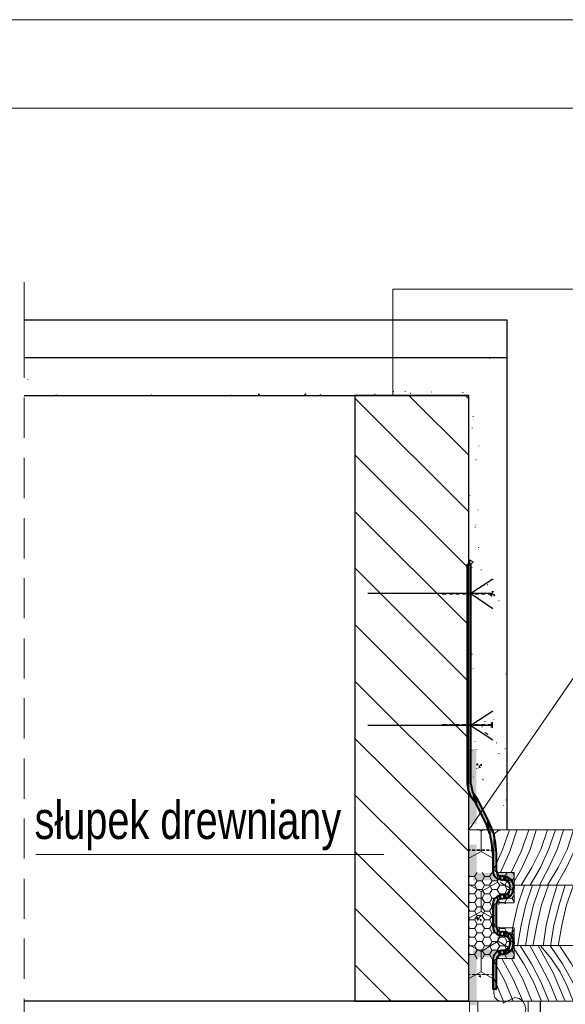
# Model space of a CAD drawing. Header units: inches. Extents: x 0 to 77643, y -44170 to 0.
# Tile 2 of 159: x 68718 to 68761, y -43951 to -43873. Entities that reach past the tile are written whole.
import ezdxf

# ---------------------------------------------------------------- set-up
doc = ezdxf.new("R2010")
doc.units = ezdxf.units.IN
doc.header["$MEASUREMENT"] = 0
doc.layers.get('0').update_dxf_attribs({"lineweight": 0})
doc.layers.add('A--tabelka rysunku', color=7, linetype='Continuous', lineweight=0)
doc.layers.add('A--tabelka-opisy uwagi', color=7, linetype='Continuous', lineweight=0)
doc.styles.add('1-50', font='arial.ttf', dxfattribs={"width": 0.75, "height": 12.5})

msp = doc.modelspace()

# ---------------------------------------------------------------- hatches: boundary and pattern name
for points in [[(68755.40116, -43917.95127), (68755.40116, -43918.16294), (68755.65516, -43918.03594)], [(68755.40116, -43918.16294), (68755.57049, -43918.28994), (68755.65516, -43918.03594)], [(68755.73982, -43917.82427), (68755.52816, -43917.82427), (68755.65516, -43918.03594)], [(68755.73982, -43918.28994), (68755.86682, -43918.1206), (68755.65516, -43918.03594)], [(68755.65516, -43928.19594), (68755.44349, -43928.2806), (68755.65516, -43928.44994)], [(68753.70782, -43928.44994), (68753.70782, -43933.6146), (68753.62316, -43933.14894)], [(68753.87716, -43928.44994), (68753.87716, -43934.08027), (68753.70782, -43933.6146)], [(68755.44349, -43928.61927), (68755.65516, -43928.70394), (68755.65516, -43928.44994)], [(68754.42749, -43931.4556), (68754.30049, -43931.62494), (68754.55449, -43931.66727)], [(68754.80849, -43931.7096), (68754.76616, -43931.49794), (68754.55449, -43931.66727)], [(68754.51216, -43931.87894), (68754.72382, -43931.8366), (68754.55449, -43931.66727)], [(68754.04649, -43933.7416), (68753.91949, -43933.14894), (68753.91949, -43934.16494)], [(68754.21582, -43933.95327), (68754.04649, -43933.7416), (68754.04649, -43934.29194)], [(68754.21582, -43933.95327), (68754.21582, -43934.5036), (68754.04649, -43934.29194)], [(68754.42749, -43934.29194), (68754.21582, -43933.95327), (68754.21582, -43934.5036)], [(68754.42749, -43934.29194), (68754.42749, -43934.92694), (68754.21582, -43934.5036)], [(68755.18949, -43935.81594), (68754.42749, -43934.29194), (68754.42749, -43934.92694)], [(68755.18949, -43935.81594), (68755.18949, -43936.45094), (68754.42749, -43934.92694)], [(68755.40116, -43936.23927), (68755.18949, -43935.81594), (68755.18949, -43936.45094)], [(68755.40116, -43936.23927), (68755.40116, -43937.00127), (68755.18949, -43936.45094)], [(68755.57049, -43936.74727), (68755.44349, -43936.36627), (68755.44349, -43937.12827)], [(68755.57049, -43936.74727), (68755.57049, -43937.84794), (68755.44349, -43937.12827)], [(68755.65516, -43936.87427), (68755.65516, -43938.60994), (68755.57049, -43937.84794)], [(68755.69749, -43937.00127), (68755.69749, -43940.2186), (68755.65516, -43940.00694)], [(68755.86682, -43937.8056), (68755.73982, -43937.1706), (68755.73982, -43940.38794)], [(68755.95149, -43938.60994), (68755.86682, -43937.8056), (68755.86682, -43940.51494)], [(68755.99382, -43940.2186), (68755.95149, -43940.00694), (68755.95149, -43940.5996)], [(68756.12082, -43940.38794), (68755.99382, -43940.2186), (68755.99382, -43940.64194)], [(68756.33249, -43940.43027), (68756.12082, -43940.38794), (68756.12082, -43940.68427)], [(68756.33249, -43940.43027), (68756.33249, -43940.7266), (68756.12082, -43940.68427)], [(68756.75582, -43940.4726), (68756.45949, -43940.43027), (68756.45949, -43940.7266)], [(68756.75582, -43940.4726), (68756.75582, -43940.81127), (68756.45949, -43940.7266)], [(68756.96749, -43940.5996), (68756.79816, -43940.4726), (68756.79816, -43940.8536)], [(68756.96749, -43940.5996), (68756.96749, -43941.02294), (68756.79816, -43940.8536)], [(68757.05216, -43940.68427), (68757.05216, -43941.31927), (68756.96749, -43941.02294)], [(68757.26382, -43940.9806), (68757.09449, -43940.68427), (68757.09449, -43941.95427)], [(68756.96749, -43941.6156), (68756.79816, -43941.78494), (68756.79816, -43942.16594)], [(68756.96749, -43941.6156), (68756.96749, -43942.03894), (68756.79816, -43942.16594)], [(68757.05216, -43941.31927), (68756.96749, -43941.6156), (68756.96749, -43942.03894)], [(68757.26382, -43940.9806), (68757.26382, -43941.65794), (68757.09449, -43941.95427)], [(68757.34849, -43941.31927), (68757.26382, -43940.9806), (68757.26382, -43941.65794)], [(68755.73982, -43942.29294), (68755.65516, -43942.6316), (68755.65516, -43944.4096)], [(68755.73982, -43942.29294), (68755.73982, -43944.7906), (68755.65516, -43944.4096)], [(68755.95149, -43942.08127), (68755.73982, -43942.29294), (68755.73982, -43944.7906)], [(68755.95149, -43942.08127), (68755.95149, -43945.00227), (68755.73982, -43944.7906)], [(68755.99382, -43942.03894), (68755.99382, -43942.41994), (68755.95149, -43942.6316)], [(68756.33249, -43941.91194), (68756.12082, -43941.9966), (68756.12082, -43942.29294)], [(68756.33249, -43941.91194), (68756.33249, -43942.20827), (68756.12082, -43942.29294)], [(68756.75582, -43941.82727), (68756.45949, -43941.91194), (68756.45949, -43942.20827)], [(68756.75582, -43941.82727), (68756.75582, -43942.16594), (68756.45949, -43942.20827)], [(68754.38516, -43943.60527), (68754.34282, -43943.81694), (68754.59682, -43943.7746)], [(68754.34282, -43943.81694), (68754.46982, -43943.98627), (68754.59682, -43943.7746)], [(68754.76616, -43943.56294), (68754.55449, -43943.5206), (68754.59682, -43943.7746)], [(68754.63916, -43944.0286), (68754.80849, -43943.9016), (68754.59682, -43943.7746)], [(68755.99382, -43944.62127), (68755.95149, -43944.4096), (68755.95149, -43945.00227)], [(68756.12082, -43944.7906), (68755.99382, -43944.62127), (68755.99382, -43945.0446)], [(68756.33249, -43944.83294), (68756.12082, -43944.7906), (68756.12082, -43945.08694)], [(68756.33249, -43944.83294), (68756.33249, -43945.12927), (68756.12082, -43945.08694)], [(68756.75582, -43944.87527), (68756.45949, -43944.83294), (68756.45949, -43945.12927)], [(68756.75582, -43944.87527), (68756.75582, -43945.21394), (68756.45949, -43945.12927)], [(68756.96749, -43945.00227), (68756.79816, -43944.87527), (68756.79816, -43945.25627)], [(68756.96749, -43945.00227), (68756.96749, -43945.4256), (68756.79816, -43945.25627)], [(68757.05216, -43945.0446), (68757.05216, -43945.72194), (68756.96749, -43945.4256)], [(68757.26382, -43945.38327), (68757.09449, -43945.08694), (68757.09449, -43946.35694)], [(68757.26382, -43945.38327), (68757.26382, -43946.0606), (68757.09449, -43946.35694)], [(68757.34849, -43945.72194), (68757.26382, -43945.38327), (68757.26382, -43946.0606)], [(68756.33249, -43946.3146), (68756.12082, -43946.39927), (68756.12082, -43946.6956)], [(68756.33249, -43946.3146), (68756.33249, -43946.61094), (68756.12082, -43946.6956)], [(68756.75582, -43946.22994), (68756.45949, -43946.3146), (68756.45949, -43946.61094)], [(68756.75582, -43946.22994), (68756.75582, -43946.5686), (68756.45949, -43946.61094)], [(68756.96749, -43946.01827), (68756.79816, -43946.1876), (68756.79816, -43946.5686)], [(68756.96749, -43946.01827), (68756.96749, -43946.4416), (68756.79816, -43946.5686)], [(68757.05216, -43945.72194), (68756.96749, -43946.01827), (68756.96749, -43946.4416)], [(68755.73982, -43946.6956), (68755.65516, -43947.03427), (68755.65516, -43949.3626)], [(68755.95149, -43946.48394), (68755.73982, -43946.6956), (68755.73982, -43949.3626)], [(68755.95149, -43946.48394), (68755.95149, -43949.3626), (68755.73982, -43949.3626)], [(68755.99382, -43946.39927), (68755.99382, -43946.8226), (68755.95149, -43947.03427)], [(68754.51216, -43948.38894), (68754.72382, -43948.4736), (68754.68149, -43948.2196)]]:
    msp.add_hatch(color=7).paths.add_polyline_path(points)
at = {"true_color": 0xff0505}
for points in [[(68754.34282, -43930.35494), (68753.75016, -43930.35494), (68754.34282, -43933.78394)], [(68753.75016, -43930.35494), (68754.34282, -43933.78394), (68753.75016, -43933.78394)], [(68754.34282, -43933.78394), (68753.75016, -43933.78394), (68754.38516, -43936.32394)], [(68753.75016, -43933.78394), (68754.38516, -43936.32394), (68753.79249, -43936.32394)], [(68754.38516, -43937.9326), (68753.79249, -43937.9326), (68754.38516, -43940.4726)], [(68753.79249, -43937.9326), (68754.38516, -43940.4726), (68753.79249, -43940.4726)], [(68754.08882, -43940.17627), (68754.08882, -43940.76894), (68757.34849, -43940.17627)], [(68754.08882, -43940.76894), (68757.34849, -43940.17627), (68757.34849, -43940.76894)], [(68754.08882, -43946.22994), (68754.08882, -43946.86494), (68757.30616, -43946.22994)], [(68754.08882, -43946.86494), (68757.30616, -43946.22994), (68757.30616, -43946.86494)], [(68753.79249, -43950.67494), (68754.38516, -43950.67494), (68753.79249, -43946.5686)], [(68754.38516, -43950.67494), (68753.79249, -43946.5686), (68754.38516, -43946.5686)]]:
    msp.add_hatch(color=1, dxfattribs=at).paths.add_polyline_path(points)
at = {"linetype": 'Continuous', "ltscale": 12}
h = msp.add_hatch(dxfattribs=at)
h.set_pattern_fill('64-IZOLACJA TERMICZNA STYROPIANOWA', color=256, scale=0.25)
h.set_pattern_definition([(0, (0, 0), (0.5953125, 0.34370375), [0.396875, -0.79375]), (120, (0, 0), (-0.5953124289, 0.3437038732), [0.396875, -0.79375]), (60, (0, 0), (7.11e-08, 0.6874076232), [-0.79375, 0.396875])])
h.paths.add_polyline_path([(68757.34849, -43940.13394), (68753.75016, -43940.13394), (68753.75016, -43946.98337), (68757.34849, -43946.9496), (68757.34849, -43944.5366), (68755.82449, -43944.45194), (68755.78216, -43942.73744), (68757.34849, -43942.54694), (68757.34849, -43940.13394)])

# ---------------------------------------------------------------- linework, layer by layer
at = {"color": 7, "linetype": 'Continuous', "lineweight": 18}
for p, q in [((68718.52881, -43893.34083), (68718.52881, -43900.93327)), ((68718.52881, -43902.4996), (68718.52881, -43905.6746)), ((68718.52881, -43907.28327), (68718.52881, -43910.45827)), ((68718.52881, -43912.06694), (68718.52881, -43915.24194)), ((68718.52881, -43916.80827), (68718.52881, -43919.98327)), ((68718.52881, -43921.59194), (68718.52881, -43924.76694)), ((68718.52881, -43926.33327), (68718.52881, -43929.50827)), ((68718.52881, -43931.11694), (68718.52881, -43934.29194)), ((68718.52881, -43935.85827), (68718.52881, -43939.03327)), ((68718.52881, -43940.64194), (68718.52881, -43943.81694)), ((68718.52881, -43945.38327), (68718.52881, -43948.55827)), ((68718.52881, -43950.16694), (68718.52881, -43953.34194))]:
    msp.add_line(p, q, dxfattribs=at)
at = {"color": 7, "linetype": 'Continuous', "lineweight": 25}
for p, q in [((68718.52881, -43899.33027), (68756.75582, -43899.33027)), ((68718.52881, -43902.33027), (68753.75016, -43902.33027)), ((68755.65516, -43918.03594), (68745.74916, -43918.03594)), ((68755.65516, -43928.49227), (68745.74916, -43928.49227)), ((68753.75016, -43950.33627), (68718.52881, -43950.33627)), ((68759.42282, -43979.3346), (68759.42282, -43950.33627))]:
    msp.add_line(p, q, dxfattribs=at)
at = {"color": 8, "linetype": 'Continuous', "lineweight": 5, "true_color": 0x767676}
for p, q in [((68723.39715, -43899.3246), (68723.39715, -43899.28227)), ((68728.18081, -43899.3246), (68728.18081, -43899.28227)), ((68755.44349, -43899.40927), (68755.35882, -43899.3246)), ((68718.82515, -43901.1026), (68718.82515, -43901.06027)), ((68721.06881, -43902.28794), (68721.06881, -43902.2456)), ((68728.60415, -43902.33027), (68728.60415, -43902.28794)), ((68728.68881, -43902.33027), (68728.60415, -43902.28794)), ((68734.86948, -43902.33027), (68734.86948, -43902.28794)), ((68737.07081, -43902.33027), (68737.11315, -43902.16094)), ((68737.19781, -43902.33027), (68737.11315, -43902.16094)), ((68740.71148, -43902.33027), (68740.88081, -43902.16094)), ((68741.93915, -43902.33027), (68742.02381, -43902.2456)), ((68744.73316, -43902.54194), (68753.75016, -43911.55894)), ((68745.41049, -43902.33027), (68745.41049, -43902.28794)), ((68746.29949, -43902.2456), (68746.29949, -43902.20327)), ((68747.78116, -43902.03394), (68747.78116, -43901.9916)), ((68748.71249, -43902.03394), (68748.71249, -43901.9916)), ((68749.00882, -43902.33027), (68753.75016, -43907.0716)), ((68749.13582, -43902.16094), (68749.13582, -43902.1186)), ((68750.78682, -43902.07627), (68750.78682, -43902.03394)), ((68753.28449, -43902.1186), (68753.28449, -43902.07627)), ((68753.49616, -43902.33027), (68753.75016, -43902.58427)), ((68754.08882, -43904.0236), (68754.08882, -43903.98127)), ((68754.00416, -43904.9126), (68754.00416, -43904.87027)), ((68754.55449, -43906.35194), (68754.55449, -43906.3096)), ((68744.73316, -43907.02927), (68753.75016, -43916.04627)), ((68754.30049, -43907.4526), (68754.30049, -43907.41027)), ((68753.83482, -43910.28894), (68753.83482, -43910.2466)), ((68744.73316, -43911.5166), (68753.75016, -43920.5336)), ((68754.46982, -43911.43194), (68754.46982, -43911.3896)), ((68754.25816, -43912.7866), (68754.25816, -43912.74427)), ((68754.30049, -43912.61727), (68754.30049, -43912.57494)), ((68754.51216, -43914.39527), (68754.51216, -43914.35294)), ((68753.83482, -43915.74994), (68753.83482, -43915.36894)), ((68754.08882, -43915.53827), (68753.83482, -43915.36894)), ((68753.83482, -43915.74994), (68754.08882, -43915.53827)), ((68744.73316, -43916.00394), (68753.75016, -43925.02094)), ((68754.00416, -43916.00394), (68754.00416, -43915.9616)), ((68754.72382, -43916.17327), (68754.72382, -43916.13094)), ((68754.97782, -43917.40094), (68754.97782, -43917.3586)), ((68755.23182, -43917.3586), (68755.23182, -43917.31627)), ((68755.65516, -43916.93527), (68755.65516, -43916.89294)), ((68754.46982, -43918.3746), (68754.46982, -43918.33227)), ((68754.63916, -43918.58627), (68754.63916, -43918.54394)), ((68756.12082, -43918.6286), (68756.12082, -43918.58627)), ((68744.73316, -43920.49127), (68753.75016, -43929.50827)), ((68754.00416, -43922.86194), (68754.00416, -43922.8196)), ((68754.08882, -43924.00494), (68754.08882, -43923.9626)), ((68756.67116, -43924.42827), (68756.67116, -43924.38594)), ((68744.73316, -43924.9786), (68753.75016, -43933.9956)), ((68755.02016, -43928.19594), (68755.02016, -43928.1536)), ((68755.73982, -43928.0266), (68755.73982, -43927.98427)), ((68754.80849, -43928.61927), (68754.80849, -43928.57694)), ((68755.27416, -43929.21194), (68755.02016, -43929.0426)), ((68744.73316, -43929.50827), (68753.75016, -43938.48294)), ((68754.25816, -43929.76227), (68754.25816, -43929.71994)), ((68755.95149, -43929.88927), (68755.95149, -43929.84694)), ((68754.00416, -43930.48194), (68754.00416, -43930.4396)), ((68754.38516, -43930.39727), (68754.38516, -43930.35494)), ((68756.12082, -43930.73594), (68756.12082, -43930.6936)), ((68756.62882, -43930.35494), (68756.62882, -43930.3126)), ((68754.38516, -43931.92127), (68754.38516, -43931.87894)), ((68754.13116, -43932.5986), (68754.13116, -43932.55627)), ((68754.85082, -43932.76794), (68754.85082, -43932.7256)), ((68754.89316, -43932.81027), (68754.89316, -43932.76794)), ((68744.73316, -43933.9956), (68753.75016, -43942.97027)), ((68756.67116, -43934.41894), (68756.67116, -43934.3766)), ((68756.50182, -43934.84227), (68756.50182, -43934.79994)), ((68744.73316, -43938.48294), (68753.75016, -43947.4576)), ((68753.87716, -43938.35594), (68753.75016, -43938.35594)), ((68753.87716, -43938.39827), (68753.75016, -43938.39827)), ((68754.25816, -43938.35594), (68754.00416, -43938.35594)), ((68754.25816, -43938.39827), (68754.00416, -43938.39827)), ((68754.63916, -43938.35594), (68754.38516, -43938.35594)), ((68754.63916, -43938.39827), (68754.38516, -43938.39827)), ((68755.02016, -43938.35594), (68754.76616, -43938.35594)), ((68755.02016, -43938.39827), (68754.76616, -43938.39827)), ((68755.35882, -43938.35594), (68755.14716, -43938.35594)), ((68755.35882, -43938.39827), (68755.14716, -43938.39827)), ((68755.65516, -43938.35594), (68755.48582, -43938.35594)), ((68755.65516, -43938.39827), (68755.48582, -43938.39827)), ((68757.34849, -43941.14994), (68765.34949, -43941.14994)), ((68744.73316, -43942.97027), (68752.09916, -43950.33627)), ((68757.34849, -43945.9336), (68768.35516, -43945.9336)), ((68744.73316, -43947.4576), (68747.61182, -43950.33627)), ((68753.87716, -43948.2196), (68753.75016, -43948.2196)), ((68754.25816, -43948.2196), (68754.00416, -43948.2196)), ((68754.63916, -43948.2196), (68754.38516, -43948.2196)), ((68755.02016, -43948.2196), (68754.76616, -43948.2196)), ((68755.35882, -43948.2196), (68755.14716, -43948.2196)), ((68755.65516, -43948.2196), (68755.48582, -43948.2196)), ((68756.50182, -43950.33627), (68755.73982, -43948.51594))]:
    msp.add_line(p, q, dxfattribs=at)
at = {"color": 7, "linetype": 'Continuous', "lineweight": 40}
for p, q in [((68751.63349, -43918.03594), (68751.97216, -43918.03594)), ((68752.09916, -43918.03594), (68752.09916, -43917.9936)), ((68752.22616, -43918.03594), (68752.48016, -43918.03594)), ((68752.60716, -43918.03594), (68752.60716, -43917.9936)), ((68752.73416, -43918.03594), (68752.98816, -43918.03594)), ((68753.11516, -43918.03594), (68753.11516, -43917.9936)), ((68753.24216, -43918.03594), (68753.49616, -43918.03594)), ((68753.62316, -43918.03594), (68753.62316, -43917.9936)), ((68753.75016, -43918.03594), (68754.00416, -43918.03594)), ((68754.13116, -43918.03594), (68754.13116, -43917.9936)), ((68754.25816, -43918.03594), (68754.51216, -43918.03594)), ((68754.63916, -43918.03594), (68754.63916, -43917.9936)), ((68754.76616, -43918.03594), (68755.02016, -43918.03594)), ((68755.14716, -43918.03594), (68755.14716, -43917.9936)), ((68755.27416, -43918.03594), (68755.65516, -43918.03594)), ((68752.09916, -43928.44994), (68752.09916, -43928.4076)), ((68752.60716, -43928.44994), (68752.60716, -43928.4076)), ((68753.11516, -43928.44994), (68753.11516, -43928.4076)), ((68753.62316, -43928.44994), (68753.62316, -43928.4076)), ((68754.13116, -43928.44994), (68754.13116, -43928.4076)), ((68754.63916, -43928.44994), (68754.63916, -43928.4076)), ((68755.14716, -43928.44994), (68755.14716, -43928.4076)), ((68751.63349, -43928.44994), (68751.97216, -43928.44994)), ((68752.22616, -43928.44994), (68752.48016, -43928.44994)), ((68752.73416, -43928.44994), (68752.98816, -43928.44994)), ((68753.24216, -43928.44994), (68753.49616, -43928.44994)), ((68753.75016, -43928.44994), (68754.00416, -43928.44994)), ((68754.25816, -43928.44994), (68754.51216, -43928.44994)), ((68754.76616, -43928.44994), (68755.02016, -43928.44994)), ((68755.27416, -43928.44994), (68755.65516, -43928.44994)), ((68756.33249, -43940.7266), (68756.45949, -43940.7266)), ((68755.95149, -43944.4096), (68755.95149, -43942.6316))]:
    msp.add_line(p, q, dxfattribs=at)
at = {"color": 61, "linetype": 'Continuous', "lineweight": 5}
for p, q in [((68756.33249, -43936.74727), (68753.75016, -43936.74727)), ((68756.33249, -43950.33627), (68753.75016, -43950.33627))]:
    msp.add_line(p, q, dxfattribs=at)
at = {"color": 9, "linetype": 'Continuous', "lineweight": 9, "true_color": 0xbababa}
for p, q in [((68754.72382, -43936.87427), (68754.42749, -43936.70494)), ((68754.97782, -43936.70494), (68754.72382, -43936.87427)), ((68754.72382, -43938.48294), (68754.72382, -43936.87427)), ((68754.72382, -43938.48294), (68753.79249, -43938.99094)), ((68755.61282, -43938.99094), (68754.72382, -43938.48294)), ((68756.03616, -43940.89594), (68754.72382, -43941.65794)), ((68754.72382, -43941.65794), (68753.79249, -43941.1076)), ((68754.72382, -43943.22427), (68754.72382, -43941.65794)), ((68756.96749, -43941.3616), (68756.24782, -43940.93827)), ((68754.72382, -43943.22427), (68753.79249, -43943.73227)), ((68755.61282, -43943.73227), (68754.72382, -43943.22427)), ((68756.07849, -43945.59494), (68756.07849, -43945.2986)), ((68754.72382, -43946.39927), (68753.79249, -43945.89127)), ((68756.07849, -43945.59494), (68754.72382, -43946.39927)), ((68756.96749, -43946.14527), (68756.07849, -43945.59494)), ((68754.72382, -43948.00794), (68754.72382, -43946.39927)), ((68754.72382, -43948.00794), (68753.79249, -43948.51594)), ((68755.61282, -43948.51594), (68754.72382, -43948.00794)), ((68756.07849, -43950.33627), (68756.07849, -43950.2516)), ((68756.45949, -43950.5056), (68757.39082, -43950.03994)), ((68756.45949, -43950.5056), (68756.45949, -43950.33627))]:
    msp.add_line(p, q, dxfattribs=at)
at = {"linetype": 'Continuous', "ltscale": 12}
msp.add_line((68719.47216, -43938.70431), (68747.02737, -43938.70431), dxfattribs=at)
at = {"color": 7, "linetype": 'Continuous', "lineweight": 18}
for points in [[(68747.73882, -43902.33027), (68747.73882, -43893.9116), (68798.50149, -43893.9116)], [(68763.14816, -43936.74727), (68756.33249, -43936.74727), (68756.03616, -43936.83194), (68755.82449, -43937.0436), (68755.73982, -43937.33994), (68755.73982, -43939.8376), (68755.82449, -43940.04927), (68756.03616, -43940.13394), (68757.34849, -43940.13394), (68757.34849, -43942.54694), (68756.03616, -43942.54694), (68755.82449, -43942.6316), (68755.73982, -43942.84327), (68755.73982, -43944.24027), (68755.82449, -43944.45194), (68756.03616, -43944.5366), (68757.34849, -43944.5366), (68757.34849, -43946.9496), (68756.03616, -43946.9496), (68755.82449, -43947.03427), (68755.73982, -43947.24594), (68755.73982, -43949.7436), (68755.82449, -43950.03994), (68756.03616, -43950.29394), (68756.33249, -43950.33627), (68770.38716, -43950.33627)], [(68753.79249, -43950.33627), (68753.79249, -43978.3186), (68718.52881, -43978.3186)]]:
    msp.add_lwpolyline(points, dxfattribs=at)
at = {"color": 7, "linetype": 'Continuous', "lineweight": 25}
for points in [[(68718.52881, -43896.3246), (68756.75582, -43896.3246), (68756.75582, -43936.74727)], [(68755.65516, -43916.89294), (68753.91949, -43918.03594), (68755.65516, -43919.22127)], [(68755.65516, -43927.34927), (68753.91949, -43928.49227), (68755.65516, -43929.63527)]]:
    msp.add_lwpolyline(points, dxfattribs=at)
msp.add_lwpolyline([(68753.75016, -43950.33627), (68753.75016, -43902.33027), (68744.73316, -43902.33027), (68744.73316, -43950.33627)], close=True, dxfattribs=at)
at = {"color": 7, "linetype": 'Continuous', "lineweight": 40}
for points in [[(68753.91949, -43933.14894), (68753.91949, -43915.74994), (68753.62316, -43915.74994), (68753.62316, -43933.14894), (68753.70782, -43933.6146), (68753.87716, -43934.08027), (68754.21582, -43934.5036), (68755.18949, -43936.45094)], [(68753.91949, -43933.14894), (68754.04649, -43933.7416), (68754.42749, -43934.29194)], [(68755.95149, -43940.00694), (68755.95149, -43938.60994), (68755.86682, -43937.8056), (68755.69749, -43937.00127), (68755.40116, -43936.23927), (68754.42749, -43934.29194)], [(68755.65516, -43938.60994), (68755.57049, -43937.84794), (68755.44349, -43937.12827), (68755.18949, -43936.45094)], [(68755.65516, -43938.60994), (68755.65516, -43940.00694), (68755.73982, -43940.38794), (68755.99382, -43940.64194), (68756.33249, -43940.7266)], [(68755.95149, -43940.00694), (68755.99382, -43940.2186), (68756.12082, -43940.38794), (68756.33249, -43940.43027)], [(68756.33249, -43942.20827), (68756.45949, -43942.20827), (68756.79816, -43942.16594), (68757.09449, -43941.95427), (68757.26382, -43941.65794), (68757.34849, -43941.31927), (68757.26382, -43940.9806), (68757.09449, -43940.68427), (68756.79816, -43940.4726), (68756.45949, -43940.43027), (68756.33249, -43940.43027)], [(68757.05216, -43941.31927), (68756.96749, -43941.02294), (68756.75582, -43940.81127), (68756.45949, -43940.7266)], [(68756.45949, -43941.91194), (68756.75582, -43941.82727), (68756.96749, -43941.6156), (68757.05216, -43941.31927)], [(68756.45949, -43941.91194), (68756.33249, -43941.91194), (68755.99382, -43942.03894), (68755.73982, -43942.29294), (68755.65516, -43942.6316), (68755.65516, -43944.4096), (68755.73982, -43944.7906), (68755.99382, -43945.0446), (68756.33249, -43945.12927), (68756.45949, -43945.12927)], [(68756.33249, -43942.20827), (68756.12082, -43942.29294), (68755.99382, -43942.41994), (68755.95149, -43942.6316)], [(68755.95149, -43944.4096), (68755.99382, -43944.62127), (68756.12082, -43944.7906), (68756.33249, -43944.83294)], [(68756.33249, -43946.61094), (68756.45949, -43946.61094), (68756.79816, -43946.5686), (68757.09449, -43946.35694), (68757.26382, -43946.0606), (68757.34849, -43945.72194), (68757.26382, -43945.38327), (68757.09449, -43945.08694), (68756.79816, -43944.87527), (68756.45949, -43944.83294), (68756.33249, -43944.83294)], [(68757.05216, -43945.72194), (68756.96749, -43945.4256), (68756.75582, -43945.21394), (68756.45949, -43945.12927)], [(68756.45949, -43946.3146), (68756.33249, -43946.3146), (68755.99382, -43946.39927), (68755.73982, -43946.6956), (68755.65516, -43947.03427), (68755.65516, -43949.3626), (68755.95149, -43949.3626), (68755.95149, -43947.03427)], [(68756.45949, -43946.3146), (68756.75582, -43946.22994), (68756.96749, -43946.01827), (68757.05216, -43945.72194)], [(68756.33249, -43946.61094), (68756.12082, -43946.6956), (68755.99382, -43946.8226), (68755.95149, -43947.03427)]]:
    msp.add_lwpolyline(points, dxfattribs=at)
at = {"linetype": 'Continuous', "ltscale": 12}
msp.add_lwpolyline([(68785.75023, -43922.58596), (68763.48558, -43922.58596), (68753.75016, -43936.74727)], dxfattribs=at)
at = {"color": 8, "linetype": 'Continuous', "lineweight": 5, "true_color": 0x767676}
for points in [[(68755.73982, -43939.87994), (68756.41716, -43938.35594), (68756.96749, -43936.74727)], [(68756.24782, -43940.13394), (68757.00982, -43938.48294), (68757.56016, -43936.7896)], [(68757.09449, -43940.13394), (68757.89882, -43938.48294), (68758.49149, -43936.74727)], [(68757.17916, -43941.14994), (68757.98349, -43939.75294), (68758.61849, -43938.3136), (68759.08416, -43936.7896)], [(68757.89882, -43941.14994), (68758.74549, -43939.75294), (68759.46516, -43938.3136), (68759.97316, -43936.74727)], [(68758.61849, -43941.14994), (68759.42282, -43939.75294), (68760.10016, -43938.27127), (68760.60816, -43936.74727)], [(68759.33816, -43941.14994), (68760.10016, -43939.75294), (68760.73516, -43938.3136), (68761.24316, -43936.7896)], [(68759.97316, -43941.14994), (68760.81982, -43939.75294), (68761.53949, -43938.3136), (68762.04749, -43936.74727)], [(68760.69282, -43941.14994), (68761.49716, -43939.75294), (68762.17449, -43938.27127), (68762.68249, -43936.74727)], [(68758.15282, -43941.14994), (68757.64482, -43942.71627), (68757.26382, -43944.32494), (68757.00982, -43945.97594)], [(68758.78782, -43941.14994), (68758.27982, -43942.71627), (68757.89882, -43944.32494), (68757.60249, -43945.97594)], [(68759.42282, -43941.14994), (68758.87249, -43942.71627), (68758.49149, -43944.32494), (68758.23749, -43945.97594)], [(68760.05782, -43941.14994), (68759.50749, -43942.71627), (68759.12649, -43944.32494), (68758.83016, -43945.97594)], [(68760.73516, -43941.14994), (68760.26949, -43942.71627), (68759.88849, -43944.32494), (68759.63449, -43945.97594)], [(68761.37016, -43941.14994), (68760.90449, -43942.71627), (68760.48116, -43944.32494), (68760.22716, -43945.97594)], [(68762.04749, -43941.14994), (68761.49716, -43942.71627), (68761.11616, -43944.32494), (68760.81982, -43945.97594)], [(68759.50749, -43950.33627), (68758.87249, -43948.81227), (68758.11049, -43947.37294), (68757.22149, -43945.97594)], [(68760.10016, -43950.33627), (68759.46516, -43948.81227), (68758.70316, -43947.37294), (68757.85649, -43945.97594)], [(68760.73516, -43950.33627), (68760.14249, -43948.8546), (68759.38049, -43947.37294), (68758.57616, -43945.9336)], [(68761.37016, -43950.33627), (68760.43882, -43948.0926), (68759.25349, -43945.9336)], [(68762.00516, -43950.33627), (68761.53949, -43949.15094), (68760.98916, -43948.00794), (68760.26949, -43946.9496), (68759.46516, -43945.97594)], [(68762.68249, -43950.33627), (68761.96282, -43948.81227), (68761.15849, -43947.37294), (68760.22716, -43945.97594)], [(68763.31749, -43950.33627), (68762.64016, -43948.81227), (68761.87816, -43947.37294), (68760.94682, -43945.97594)], [(68758.02582, -43950.33627), (68757.26382, -43948.6006), (68756.37482, -43946.9496)], [(68758.74549, -43950.33627), (68758.02582, -43948.6006), (68757.13682, -43946.9496)], [(68757.26382, -43950.33627), (68756.58649, -43948.68527), (68755.73982, -43947.16127)]]:
    msp.add_lwpolyline(points, dxfattribs=at)
at = {"color": 9, "linetype": 'Continuous', "lineweight": 9, "true_color": 0xbababa}
msp.add_lwpolyline([(68757.39082, -43951.86027), (68757.72949, -43951.81794), (68758.02582, -43951.60627), (68758.19516, -43951.30994), (68758.27982, -43950.97127), (68758.19516, -43950.6326), (68758.02582, -43950.33627), (68757.72949, -43950.1246), (68757.39082, -43950.03994)], dxfattribs=at)
at = {"color": 7, "linetype": 'Continuous', "lineweight": 18}
msp.add_lwpolyline([(68758.44916, -43978.3186), (68758.44916, -43950.33627), (68754.46982, -43950.33627), (68754.46982, -43978.3186)], close=True, dxfattribs=at)
at = {"layer": 'A--tabelka rysunku', "linetype": 'Continuous'}
for points in [[(68668.49573, -44169.54248), (69088.49573, -44169.54248), (69088.49573, -43872.54248), (68668.49573, -43872.54248)], [(68668.49573, -44169.54248), (69088.49573, -44169.54248), (69088.49573, -43872.54248), (68668.49573, -43872.54248)], [(68693.49573, -44162.54248), (69081.49573, -44162.54248), (69081.49573, -43879.54248), (68693.49573, -43879.54248)]]:
    msp.add_lwpolyline(points, close=True, dxfattribs=at)

# ---------------------------------------------------------------- texts
at = {"layer": 'A--tabelka-opisy uwagi', "linetype": 'Continuous', "lineweight": 5, "style": '1-50', "width": 0.75}
msp.add_text('słupek drewniany', height=3, dxfattribs=at).set_placement((68719.36364, -43937.48667))

doc.saveas('drawing.dxf')
